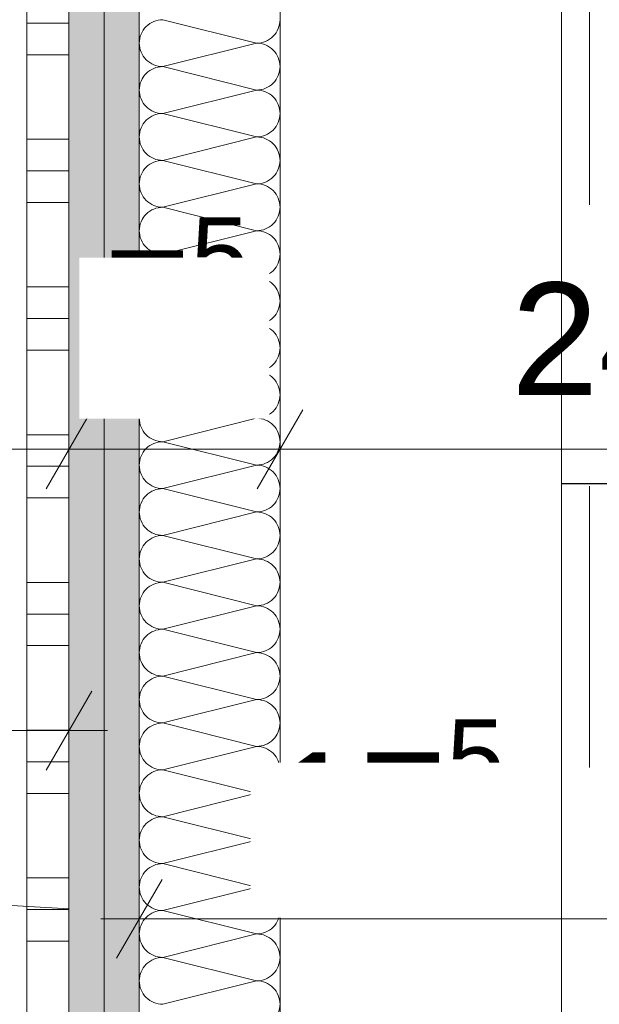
# Model space of a CAD drawing. Header units: metres. Extents: x -3.5 to 65.3, y -10.9 to 16.7.
# Tile 116 of 225: x 43.527 to 43.733, y 0.9 to 1.25. Entities that reach past the tile are written whole.
import ezdxf

# ---------------------------------------------------------------- set-up
doc = ezdxf.new("R2010")
doc.units = ezdxf.units.M
doc.header["$MEASUREMENT"] = 0
for name, pattern in [('DASHED', [0.015, 0.007, -0.008]), ('Strichlinie doppelt', [0.218722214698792, 0.105833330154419, -0.04233333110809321, 0.028222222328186, -0.04233333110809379]), ('Wipeout_Contour', [1, 0, -1])]:
    doc.linetypes.add(name, pattern=pattern)
for name, color, linetype in [('102 - Bemaßung_ Beschriftung.Detail_ Ausschnitt', 7, 'Continuous'), ('451 - Universal.Achsen Raster', 7, 'Continuous'), ('654 - Abdeckung.Wand Belag', 7, 'Continuous'), ('660 - Unterkonstruktion.Trockenbau', 7, 'Continuous'), ('Neubau_606 - Struktur.Wand Innen Ausbau', 7, 'Continuous'), ('Neubau_650 - Abdeckung.Fußboden Aufbau', 7, 'Continuous'), ('Neubau_702 - Einrichtung.Möbel Sanitär', 7, 'Continuous'), ('Neubau_802 - HKLSE.Sanitär', 7, 'Continuous')]:
    doc.layers.add(name, color=color, linetype=linetype)
doc.styles.add('ERSTELLTER_STIL_1', font='txt')
doc.dimstyles.new('ERSTELLTER_STIL__1', dxfattribs={"dimtxt": 0.04, "dimasz": 0.02128, "dimexe": 0.18, "dimexo": 0.0625, "dimgap": 0, "dimtad": 1, "dimtih": 1, "dimtoh": 1, "dimzin": 0, "dimdsep": 46, "dimtxsty": 'ERSTELLTER_STIL_1', "dimblk": 'ARROWHEAD_2', "dimblk1": 'ARROWHEAD_2', "dimblk2": 'ARROWHEAD_2', "dimcen": 0.09, "dimse1": 1, "dimse2": 1, "dimclrd": 7, "dimclre": 7, "dimclrt": 7, "dimazin": 0, "dimtfac": 1, "dimtdec": 4, "dimtmove": 0, "dimatfit": 3, "dimfxl": 1, "dimtolj": 1, "dimtzin": 0, "dimarcsym": 0})
doc.dimstyles.new('ERSTELLTER_STIL__2', dxfattribs={"dimtxt": 0.04, "dimasz": 0.02128, "dimexe": 0.18, "dimexo": 0.0625, "dimgap": 0, "dimtad": 1, "dimtih": 1, "dimtoh": 1, "dimzin": 0, "dimdsep": 46, "dimtxsty": 'ERSTELLTER_STIL_1', "dimblk": 'ARROWHEAD_2', "dimblk1": 'ARROWHEAD_2', "dimblk2": 'ARROWHEAD_2', "dimcen": 0.09, "dimse1": 1, "dimse2": 1, "dimclrd": 7, "dimclre": 7, "dimclrt": 7, "dimazin": 0, "dimtfac": 1, "dimtdec": 4, "dimtmove": 2, "dimatfit": 3, "dimfxl": 1, "dimtolj": 1, "dimtzin": 0, "dimarcsym": 0})
doc.dimstyles.new('ERSTELLTER_STIL__3', dxfattribs={"dimtxt": 0.04, "dimasz": 0.02128, "dimexe": 0.18, "dimexo": 0.0625, "dimgap": 0, "dimtad": 1, "dimzin": 0, "dimdsep": 46, "dimtxsty": 'ERSTELLTER_STIL_1', "dimblk": 'ARROWHEAD_2', "dimblk1": 'ARROWHEAD_2', "dimblk2": 'ARROWHEAD_2', "dimcen": 0.09, "dimse1": 1, "dimse2": 1, "dimclrd": 7, "dimclre": 7, "dimclrt": 7, "dimazin": 0, "dimtfac": 1, "dimtdec": 4, "dimtmove": 0, "dimatfit": 3, "dimfxl": 1, "dimtolj": 1, "dimtzin": 0, "dimarcsym": 0})
doc.dimstyles.new('ERSTELLTER_STIL__5', dxfattribs={"dimtxt": 0.04, "dimasz": 0.02128, "dimexe": 0.18, "dimexo": 0.0625, "dimgap": 0, "dimtad": 1, "dimtih": 1, "dimtoh": 1, "dimzin": 0, "dimdsep": 46, "dimtxsty": 'ERSTELLTER_STIL_1', "dimblk": 'ARROWHEAD_2', "dimblk1": 'ARROWHEAD_2', "dimblk2": 'ARROWHEAD_2', "dimcen": 0.09, "dimclrd": 7, "dimclre": 7, "dimclrt": 7, "dimazin": 0, "dimtfac": 1, "dimtdec": 4, "dimtmove": 0, "dimatfit": 3, "dimfxl": 1, "dimtolj": 1, "dimtzin": 0, "dimarcsym": 0})
doc.dimstyles.new('ERSTELLTER_STIL__6', dxfattribs={"dimtxt": 0.04, "dimasz": 0.02128, "dimexe": 0.18, "dimexo": 0.0625, "dimgap": 0, "dimtad": 1, "dimzin": 0, "dimdsep": 46, "dimtxsty": 'ERSTELLTER_STIL_1', "dimblk": 'ARROWHEAD_2', "dimblk1": 'ARROWHEAD_2', "dimblk2": 'ARROWHEAD_2', "dimcen": 0.09, "dimclrd": 7, "dimclre": 7, "dimclrt": 7, "dimazin": 0, "dimtfac": 1, "dimtdec": 4, "dimtmove": 0, "dimatfit": 3, "dimfxl": 1, "dimtolj": 1, "dimtzin": 0, "dimarcsym": 0})
pattern_1 = [(45, (0, 0), (-0.007071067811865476, 0.007071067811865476), [0, -0.01])]

# ---------------------------------------------------------------- blocks, each defined once
blk = doc.blocks.new('*X67')
at = {"layer": 'Neubau_606 - Struktur.Wand Innen Ausbau', "color": 7, "linetype": 'Continuous', "lineweight": 5}
for p, q in [((43.5783221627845, 1.250013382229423), (43.61165549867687, 1.241680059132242)), ((43.57832216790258, 1.233346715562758), (43.61165549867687, 1.241680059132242)), ((43.57832216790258, 1.233346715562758), (43.61165550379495, 1.225013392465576)), ((43.57832217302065, 1.216680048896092), (43.61165550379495, 1.225013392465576)), ((43.57832217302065, 1.216680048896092), (43.61165550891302, 1.20834672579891)), ((43.57832217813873, 1.200013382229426), (43.61165550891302, 1.20834672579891)), ((43.57832217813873, 1.200013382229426), (43.6116555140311, 1.191680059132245)), ((43.5783221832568, 1.18334671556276), (43.6116555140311, 1.191680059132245)), ((43.5783221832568, 1.18334671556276), (43.61165551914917, 1.175013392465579)), ((43.57832218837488, 1.166680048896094), (43.61165551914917, 1.175013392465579)), ((43.57832218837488, 1.166680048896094), (43.61165552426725, 1.158346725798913)), ((43.57832219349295, 1.150013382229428), (43.61165552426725, 1.158346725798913)), ((43.57832219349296, 1.150013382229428), (43.61165552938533, 1.141680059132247)), ((43.57832219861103, 1.133346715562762), (43.61165552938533, 1.141680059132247)), ((43.57832219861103, 1.133346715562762), (43.61165553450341, 1.125013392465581)), ((43.57832220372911, 1.116680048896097), (43.61165553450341, 1.125013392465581)), ((43.57832220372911, 1.116680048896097), (43.61165553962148, 1.108346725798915)), ((43.57832220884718, 1.100013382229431), (43.61165553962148, 1.108346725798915)), ((43.57832220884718, 1.10001338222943), (43.61165554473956, 1.091680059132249)), ((43.57832221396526, 1.083346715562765), (43.61165554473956, 1.091680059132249)), ((43.57832221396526, 1.083346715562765), (43.61165554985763, 1.075013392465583)), ((43.57832221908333, 1.066680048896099), (43.61165554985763, 1.075013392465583)), ((43.57832221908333, 1.066680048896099), (43.61165555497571, 1.058346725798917)), ((43.57832222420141, 1.050013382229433), (43.61165555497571, 1.058346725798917)), ((43.57832222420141, 1.050013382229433), (43.61165556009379, 1.041680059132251)), ((43.57832222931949, 1.033346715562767), (43.61165556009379, 1.041680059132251)), ((43.57832222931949, 1.033346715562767), (43.61165556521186, 1.025013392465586)), ((43.57832223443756, 1.016680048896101), (43.61165556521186, 1.025013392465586)), ((43.57832223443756, 1.016680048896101), (43.61165557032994, 1.00834672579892)), ((43.57832223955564, 1.000013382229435), (43.61165557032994, 1.00834672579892)), ((43.57832223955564, 1.000013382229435), (43.61165557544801, 0.9916800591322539)), ((43.57832224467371, 0.9833467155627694), (43.61165557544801, 0.9916800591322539)), ((43.57832224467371, 0.9833467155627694), (43.61165558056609, 0.975013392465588)), ((43.57832224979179, 0.9666800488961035), (43.61165558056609, 0.975013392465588)), ((43.57832224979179, 0.9666800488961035), (43.61165558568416, 0.9583467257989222)), ((43.57832225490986, 0.9500133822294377), (43.61165558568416, 0.9583467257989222)), ((43.57832225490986, 0.9500133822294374), (43.61165559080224, 0.941680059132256)), ((43.57832226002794, 0.9333467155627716), (43.61165559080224, 0.941680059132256)), ((43.57832226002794, 0.9333467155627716), (43.61165559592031, 0.9250133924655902)), ((43.57832226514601, 0.9166800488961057), (43.61165559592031, 0.9250133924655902)), ((43.57832226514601, 0.9166800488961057), (43.61165560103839, 0.9083467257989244)), ((43.57832227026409, 0.9000133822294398), (43.61165560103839, 0.9083467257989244))]:
    blk.add_line(p, q, dxfattribs=at)
for centre, radius, start, end in [((43.57832216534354, 1.241680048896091), 0.008333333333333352, 90.00001759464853, 180.0000175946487), ((43.61165549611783, 1.250013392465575), 0.008333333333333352, 270.0000175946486, 1.759464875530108e-05), ((43.57832216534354, 1.241680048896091), 0.008333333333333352, 180.0000175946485, 270.0000175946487), ((43.61165550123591, 1.233346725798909), 0.008333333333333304, 1.759464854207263e-05, 90.0000175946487), ((43.57832217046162, 1.225013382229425), 0.008333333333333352, 90.00001759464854, 180.0000175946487), ((43.61165550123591, 1.233346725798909), 0.00833333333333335, 270.0000175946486, 1.759464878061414e-05), ((43.57832217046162, 1.225013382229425), 0.008333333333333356, 180.0000175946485, 270.0000175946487), ((43.61165550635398, 1.216680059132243), 0.008333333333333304, 1.759464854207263e-05, 90.0000175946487), ((43.57832217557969, 1.208346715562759), 0.008333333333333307, 90.00001759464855, 180.0000175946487), ((43.61165550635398, 1.216680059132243), 0.008333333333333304, 270.0000175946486, 1.759464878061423e-05), ((43.57832217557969, 1.208346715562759), 0.008333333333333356, 180.0000175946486, 270.0000175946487), ((43.61165551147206, 1.200013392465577), 0.0083333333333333, 1.759464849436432e-05, 90.00001759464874), ((43.57832218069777, 1.191680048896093), 0.008333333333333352, 90.00001759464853, 180.0000175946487), ((43.61165551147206, 1.200013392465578), 0.008333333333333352, 270.0000175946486, 1.759464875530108e-05), ((43.57832218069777, 1.191680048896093), 0.008333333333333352, 180.0000175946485, 270.0000175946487), ((43.61165551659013, 1.183346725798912), 0.008333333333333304, 1.759464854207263e-05, 90.0000175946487), ((43.57832218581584, 1.175013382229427), 0.008333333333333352, 90.00001759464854, 180.0000175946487), ((43.61165551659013, 1.183346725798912), 0.00833333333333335, 270.0000175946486, 1.759464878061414e-05), ((43.57832218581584, 1.175013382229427), 0.008333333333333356, 180.0000175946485, 270.0000175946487), ((43.61165552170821, 1.166680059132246), 0.008333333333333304, 1.759464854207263e-05, 90.0000175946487), ((43.57832219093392, 1.158346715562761), 0.008333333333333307, 90.00001759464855, 180.0000175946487), ((43.61165552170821, 1.166680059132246), 0.008333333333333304, 270.0000175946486, 1.759464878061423e-05), ((43.57832219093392, 1.158346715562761), 0.008333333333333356, 180.0000175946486, 270.0000175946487), ((43.61165552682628, 1.15001339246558), 0.0083333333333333, 1.759464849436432e-05, 90.00001759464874), ((43.578322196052, 1.141680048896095), 0.008333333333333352, 90.00001759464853, 180.0000175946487), ((43.61165552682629, 1.15001339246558), 0.008333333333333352, 270.0000175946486, 1.759464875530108e-05), ((43.578322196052, 1.141680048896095), 0.008333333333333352, 180.0000175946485, 270.0000175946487), ((43.61165553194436, 1.133346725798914), 0.008333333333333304, 1.759464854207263e-05, 90.0000175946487), ((43.57832220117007, 1.125013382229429), 0.008333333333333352, 90.00001759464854, 180.0000175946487), ((43.61165553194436, 1.133346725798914), 0.00833333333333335, 270.0000175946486, 1.759464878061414e-05), ((43.57832220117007, 1.125013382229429), 0.008333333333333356, 180.0000175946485, 270.0000175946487), ((43.61165553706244, 1.116680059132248), 0.008333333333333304, 1.759464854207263e-05, 90.0000175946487), ((43.57832220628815, 1.108346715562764), 0.008333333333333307, 90.00001759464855, 180.0000175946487), ((43.61165553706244, 1.116680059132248), 0.008333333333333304, 270.0000175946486, 1.759464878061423e-05), ((43.57832220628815, 1.108346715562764), 0.008333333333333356, 180.0000175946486, 270.0000175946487), ((43.61165554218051, 1.100013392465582), 0.0083333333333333, 1.759464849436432e-05, 90.00001759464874), ((43.57832221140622, 1.091680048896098), 0.008333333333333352, 90.00001759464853, 180.0000175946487), ((43.61165554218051, 1.100013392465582), 0.008333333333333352, 270.0000175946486, 1.759464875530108e-05), ((43.57832221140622, 1.091680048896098), 0.008333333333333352, 180.0000175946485, 270.0000175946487), ((43.61165554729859, 1.083346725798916), 0.008333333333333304, 1.759464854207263e-05, 90.0000175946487), ((43.5783222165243, 1.075013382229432), 0.008333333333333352, 90.00001759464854, 180.0000175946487), ((43.61165554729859, 1.083346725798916), 0.00833333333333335, 270.0000175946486, 1.759464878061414e-05), ((43.5783222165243, 1.075013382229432), 0.008333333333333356, 180.0000175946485, 270.0000175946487), ((43.61165555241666, 1.06668005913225), 0.008333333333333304, 1.759464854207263e-05, 90.0000175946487), ((43.57832222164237, 1.058346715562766), 0.008333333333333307, 90.00001759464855, 180.0000175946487), ((43.61165555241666, 1.06668005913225), 0.008333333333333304, 270.0000175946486, 1.759464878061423e-05), ((43.57832222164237, 1.058346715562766), 0.008333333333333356, 180.0000175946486, 270.0000175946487), ((43.61165555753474, 1.050013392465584), 0.0083333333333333, 1.759464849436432e-05, 90.00001759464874), ((43.57832222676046, 1.0416800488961), 0.008333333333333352, 90.00001759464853, 180.0000175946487), ((43.61165555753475, 1.050013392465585), 0.008333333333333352, 270.0000175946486, 1.759464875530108e-05), ((43.57832222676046, 1.0416800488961), 0.008333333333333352, 180.0000175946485, 270.0000175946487), ((43.61165556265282, 1.033346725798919), 0.008333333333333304, 1.759464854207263e-05, 90.0000175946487), ((43.57832223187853, 1.025013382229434), 0.008333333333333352, 90.00001759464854, 180.0000175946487), ((43.61165556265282, 1.033346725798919), 0.00833333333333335, 270.0000175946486, 1.759464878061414e-05), ((43.57832223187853, 1.025013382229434), 0.008333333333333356, 180.0000175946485, 270.0000175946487), ((43.6116555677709, 1.016680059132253), 0.008333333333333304, 1.759464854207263e-05, 90.0000175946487), ((43.57832223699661, 1.008346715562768), 0.008333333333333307, 90.00001759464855, 180.0000175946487), ((43.6116555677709, 1.016680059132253), 0.008333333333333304, 270.0000175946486, 1.759464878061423e-05), ((43.57832223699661, 1.008346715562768), 0.008333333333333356, 180.0000175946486, 270.0000175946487), ((43.61165557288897, 1.000013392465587), 0.0083333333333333, 1.759464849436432e-05, 90.00001759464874), ((43.57832224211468, 0.9916800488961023), 0.008333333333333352, 90.00001759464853, 180.0000175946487), ((43.61165557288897, 1.000013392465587), 0.008333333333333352, 270.0000175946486, 1.759464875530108e-05), ((43.57832224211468, 0.9916800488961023), 0.008333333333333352, 180.0000175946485, 270.0000175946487), ((43.61165557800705, 0.983346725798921), 0.008333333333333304, 1.759464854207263e-05, 90.0000175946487), ((43.57832224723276, 0.9750133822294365), 0.008333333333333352, 90.00001759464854, 180.0000175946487), ((43.61165557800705, 0.983346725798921), 0.00833333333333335, 270.0000175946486, 1.759464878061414e-05), ((43.57832224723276, 0.9750133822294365), 0.008333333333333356, 180.0000175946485, 270.0000175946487), ((43.61165558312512, 0.9666800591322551), 0.008333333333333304, 1.759464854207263e-05, 90.0000175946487), ((43.57832225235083, 0.9583467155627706), 0.008333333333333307, 90.00001759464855, 180.0000175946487), ((43.61165558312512, 0.9666800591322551), 0.008333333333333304, 270.0000175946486, 1.759464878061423e-05), ((43.57832225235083, 0.9583467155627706), 0.008333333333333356, 180.0000175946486, 270.0000175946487), ((43.6116555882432, 0.9500133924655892), 0.0083333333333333, 1.759464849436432e-05, 90.00001759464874), ((43.5783222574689, 0.9416800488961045), 0.008333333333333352, 90.00001759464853, 180.0000175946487), ((43.6116555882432, 0.950013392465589), 0.008333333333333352, 270.0000175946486, 1.759464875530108e-05), ((43.5783222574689, 0.9416800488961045), 0.008333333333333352, 180.0000175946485, 270.0000175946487), ((43.61165559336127, 0.9333467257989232), 0.008333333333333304, 1.759464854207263e-05, 90.0000175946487), ((43.57832226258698, 0.9250133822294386), 0.008333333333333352, 90.00001759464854, 180.0000175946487), ((43.61165559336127, 0.9333467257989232), 0.00833333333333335, 270.0000175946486, 1.759464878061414e-05), ((43.57832226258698, 0.9250133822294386), 0.008333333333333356, 180.0000175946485, 270.0000175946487), ((43.61165559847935, 0.9166800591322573), 0.008333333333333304, 1.759464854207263e-05, 90.0000175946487), ((43.57832226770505, 0.9083467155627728), 0.008333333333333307, 90.00001759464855, 180.0000175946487), ((43.61165559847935, 0.9166800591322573), 0.008333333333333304, 270.0000175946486, 1.759464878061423e-05), ((43.57832226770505, 0.9083467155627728), 0.008333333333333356, 180.0000175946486, 270.0000175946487), ((43.61165560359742, 0.9000133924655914), 0.0083333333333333, 1.759464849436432e-05, 90.00001759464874), ((43.61165560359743, 0.9000133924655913), 0.008333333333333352, 270.0000175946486, 1.759464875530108e-05)]:
    blk.add_arc(centre, radius, start, end, dxfattribs=at)
blk = doc.blocks.new('*X96')
at = {"layer": '654 - Abdeckung.Wand Belag', "color": 7, "linetype": 'Continuous', "lineweight": 5}
for p, q in [((43.52998648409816, 1.248750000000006), (43.54498648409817, 1.248750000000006)), ((43.52998647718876, 1.237500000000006), (43.54498647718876, 1.237500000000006)), ((43.52998645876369, 1.207500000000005), (43.54498645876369, 1.207500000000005)), ((43.52998645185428, 1.196250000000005), (43.54498645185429, 1.196250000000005)), ((43.52998644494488, 1.185000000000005), (43.54498644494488, 1.185000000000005)), ((43.52998642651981, 1.155000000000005), (43.54498642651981, 1.155000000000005)), ((43.52998641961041, 1.143750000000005), (43.54498641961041, 1.143750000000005)), ((43.52998641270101, 1.132500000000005), (43.54498641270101, 1.132500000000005)), ((43.52998639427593, 1.102500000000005), (43.54498639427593, 1.102500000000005)), ((43.52998638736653, 1.091250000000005), (43.54498638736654, 1.091250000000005)), ((43.52998638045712, 1.080000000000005), (43.54498638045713, 1.080000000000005)), ((43.52998636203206, 1.050000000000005), (43.54498636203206, 1.050000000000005)), ((43.52998635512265, 1.038750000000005), (43.54498635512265, 1.038750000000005)), ((43.52998634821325, 1.027500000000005), (43.54498634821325, 1.027500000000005)), ((43.52998632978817, 0.9975000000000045), (43.54498632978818, 0.9975000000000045)), ((43.52998632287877, 0.9862500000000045), (43.54498632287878, 0.9862500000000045)), ((43.52998631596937, 0.9750000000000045), (43.54498631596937, 0.9750000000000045)), ((43.5299862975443, 0.9450000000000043), (43.5449862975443, 0.9450000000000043)), ((43.52998629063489, 0.9337500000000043), (43.5449862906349, 0.9337500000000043)), ((43.52998628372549, 0.9225000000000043), (43.54498628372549, 0.9225000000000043))]:
    blk.add_line(p, q, dxfattribs=at)
blk = doc.blocks.new('*D177')
at = {"layer": '102 - Bemaßung_ Beschriftung.Detail_ Ausschnitt', "color": 7, "linetype": 'Continuous', "lineweight": 5}
for p, q in [((41.86494027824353, 1.076299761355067), (41.86494027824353, 1.118299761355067)), ((43.54498796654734, 1.076299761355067), (43.54498796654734, 1.118299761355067)), ((41.85185655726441, 1.083299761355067), (41.8680223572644, 1.111299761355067)), ((41.87302317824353, 1.111299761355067), (41.85685737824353, 1.083299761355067)), ((43.55307086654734, 1.111299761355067), (43.53690506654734, 1.083299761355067)), ((41.86494027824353, 1.097299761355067), (43.54498796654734, 1.097299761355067))]:
    blk.add_line(p, q, dxfattribs=at)
at = {"layer": '102 - Bemaßung_ Beschriftung.Detail_ Ausschnitt', "color": 7, "lineweight": 5, "insert": (42.65175252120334, 1.105299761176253), "char_height": 0.04, "attachment_point": 7, "style": 'ERSTELLTER_STIL_1'}
blk.add_mtext('\\A1;{\\pql;\\fArial|b0|i0|c0|p38;1,68}', dxfattribs=at)
blk = doc.blocks.new('ARROWHEAD_2')
at = {"color": 0, "linetype": 'Continuous', "lineweight": 0}
for p, q in [((-0.3781315, -0.655), (0.3781315, 0.655)), ((0, 0), (-1, 0))]:
    blk.add_line(p, q, dxfattribs=at)
blk = doc.blocks.new('*D178')
at = {"layer": '102 - Bemaßung_ Beschriftung.Detail_ Ausschnitt', "color": 7, "linetype": 'Continuous', "lineweight": 5}
for p, q in [((43.54498796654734, 1.076299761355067), (43.54498796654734, 1.118299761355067)), ((43.61998899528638, 1.076299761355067), (43.61998899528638, 1.118299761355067)), ((43.55307086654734, 1.111299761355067), (43.53690506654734, 1.083299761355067)), ((43.62807189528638, 1.111299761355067), (43.61190609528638, 1.083299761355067)), ((43.54498796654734, 1.097299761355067), (43.61998899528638, 1.097299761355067))]:
    blk.add_line(p, q, dxfattribs=at)
at = {"layer": '102 - Bemaßung_ Beschriftung.Detail_ Ausschnitt', "color": 7, "lineweight": 5, "insert": (43.55729438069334, 1.116363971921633), "char_height": 0.04, "attachment_point": 7, "style": 'ERSTELLTER_STIL_1'}
blk.add_mtext('\\A1;{\\pql;\\fArial|b0|i0|c0|p38;7\\fArial|b0|i0|c0|p38;\\A1{\\H.66x;\\S5^  ;}}', dxfattribs=at)
at = {"color": 254, "linetype": 'Wipeout_Contour', "lineweight": 0, "ltscale": 174.4006806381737}
blk.add_wipeout([(43.54872295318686, 1.1082269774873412), (43.61625400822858, 1.1082269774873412), (43.61625400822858, 1.1653698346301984), (43.54872295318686, 1.1653698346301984)], dxfattribs=at).dxf.layer = '102 - Bemaßung_ Beschriftung.Detail_ Ausschnitt'
blk = doc.blocks.new('*D179')
at = {"layer": '102 - Bemaßung_ Beschriftung.Detail_ Ausschnitt', "color": 7, "linetype": 'Continuous', "lineweight": 5}
for p, q in [((43.61998899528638, 1.076299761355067), (43.61998899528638, 1.118299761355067)), ((43.86498945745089, 1.076299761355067), (43.86498945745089, 1.118299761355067)), ((43.62807189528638, 1.111299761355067), (43.61190609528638, 1.083299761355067)), ((43.87307236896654, 1.111299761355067), (43.85690656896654, 1.083299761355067)), ((43.61998899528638, 1.097299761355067), (43.86498945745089, 1.097299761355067))]:
    blk.add_line(p, q, dxfattribs=at)
at = {"layer": '102 - Bemaßung_ Beschriftung.Detail_ Ausschnitt', "color": 7, "lineweight": 5, "insert": (43.70211793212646, 1.104865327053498), "char_height": 0.04, "attachment_point": 7, "style": 'ERSTELLTER_STIL_1'}
blk.add_mtext('\\A1;{\\pql;\\fArial|b0|i0|c0|p38;24\\fArial|b0|i0|c0|p38;\\A1{\\H.66x;\\S5^  ;}}', dxfattribs=at)
blk = doc.blocks.new('*D227')
at = {"layer": '102 - Bemaßung_ Beschriftung.Detail_ Ausschnitt', "color": 7, "linetype": 'Continuous', "lineweight": 5}
for p, q in [((42.93098879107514, 1.142081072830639), (42.95898879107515, 1.125915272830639)), ((42.96598879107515, 1.133998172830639), (42.92398879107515, 1.133998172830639)), ((42.94498879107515, 0.2550000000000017), (42.94498879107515, 1.133998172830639)), ((42.93098879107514, 0.2630829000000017), (42.95898879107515, 0.2469171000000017)), ((42.96598879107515, 0.2550000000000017), (42.92398879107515, 0.2550000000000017))]:
    blk.add_line(p, q, dxfattribs=at)
at = {"layer": '102 - Bemaßung_ Beschriftung.Detail_ Ausschnitt', "color": 7, "lineweight": 5, "insert": (42.93764704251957, 0.6541277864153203), "char_height": 0.04, "attachment_point": 7, "rotation": 90, "style": 'ERSTELLTER_STIL_1'}
blk.add_mtext('\\A1;{\\pql;\\fArial|b0|i0|c0|p38;87\\fArial|b0|i0|c0|p38;\\A1{\\H.66x;\\S9^  ;}}', dxfattribs=at)
blk = doc.blocks.new('*D253')
at = {"layer": '102 - Bemaßung_ Beschriftung.Detail_ Ausschnitt', "color": 7, "linetype": 'Continuous', "lineweight": 5}
for p, q in [((43.5449891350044, 2.77398178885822), (43.5449891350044, 2.815981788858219)), ((43.56998882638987, 2.77398178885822), (43.56998882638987, 2.815981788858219)), ((43.5530720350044, 2.808981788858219), (43.5369062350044, 2.78098178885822)), ((43.57807180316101, 2.808981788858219), (43.56190600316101, 2.78098178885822)), ((43.5312971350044, 2.79498178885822), (43.5449891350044, 2.79498178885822)), ((43.5449891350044, 2.79498178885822), (43.56998882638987, 2.79498178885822))]:
    blk.add_line(p, q, dxfattribs=at)
at = {"layer": '102 - Bemaßung_ Beschriftung.Detail_ Ausschnitt', "color": 7, "lineweight": 5, "insert": (43.54479426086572, 2.81706620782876), "char_height": 0.04, "attachment_point": 7, "style": 'ERSTELLTER_STIL_1'}
blk.add_mtext('\\A1;{\\pql;\\fArial|b0|i0|c0|p38;2\\fArial|b0|i0|c0|p38;\\A1{\\H.66x;\\S5^  ;}}', dxfattribs=at)
at = {"color": 254, "linetype": 'Wipeout_Contour', "lineweight": 0, "ltscale": 174.6604524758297}
blk.add_wipeout([(43.53622283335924, 2.808929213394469), (43.60375388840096, 2.808929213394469), (43.60375388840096, 2.866072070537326), (43.53622283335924, 2.866072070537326)], dxfattribs=at).dxf.layer = '102 - Bemaßung_ Beschriftung.Detail_ Ausschnitt'
blk = doc.blocks.new('*D255')
at = {"layer": '102 - Bemaßung_ Beschriftung.Detail_ Ausschnitt', "color": 7, "linetype": 'Continuous', "lineweight": 5}
for p, q in [((43.71998890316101, 2.77398178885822), (43.71998890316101, 2.815981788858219)), ((43.75998980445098, 2.77398178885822), (43.75998980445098, 2.815981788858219)), ((43.72807180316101, 2.808981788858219), (43.71190600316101, 2.78098178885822)), ((43.76807270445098, 2.808981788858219), (43.75190690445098, 2.78098178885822)), ((43.71998890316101, 2.79498178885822), (43.75998980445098, 2.79498178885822))]:
    blk.add_line(p, q, dxfattribs=at)
at = {"layer": '102 - Bemaßung_ Beschriftung.Detail_ Ausschnitt', "color": 7, "lineweight": 5, "insert": (43.72667727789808, 2.80519117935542), "char_height": 0.04, "attachment_point": 7, "style": 'ERSTELLTER_STIL_1'}
blk.add_mtext('\\A1;{\\pql;\\fArial|b0|i0|c0|p38;4}', dxfattribs=at)
blk = doc.blocks.new('*D270')
at = {"layer": '102 - Bemaßung_ Beschriftung.Detail_ Ausschnitt', "color": 7, "linetype": 'Continuous', "lineweight": 5}
for p, q in [((43.03098879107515, 0.8920810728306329), (43.05898879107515, 0.8759152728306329)), ((43.06598879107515, 0.8839981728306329), (43.02398879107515, 0.8839981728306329)), ((43.04498879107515, 0.7099822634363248), (43.04498879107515, 0.8839981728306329)), ((43.03098879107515, 0.7180651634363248), (43.05898879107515, 0.7018993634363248)), ((43.06598879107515, 0.7099822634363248), (43.02398879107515, 0.7099822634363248))]:
    blk.add_line(p, q, dxfattribs=at)
at = {"layer": '102 - Bemaßung_ Beschriftung.Detail_ Ausschnitt', "color": 7, "lineweight": 5, "insert": (43.03698875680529, 0.7566189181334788), "char_height": 0.04, "attachment_point": 7, "rotation": 90, "style": 'ERSTELLTER_STIL_1'}
blk.add_mtext('\\A1;{\\pql;\\fArial|b0|i0|c0|p38;17\\fArial|b0|i0|c0|p38;\\A1{\\H.66x;\\S4^  ;}}', dxfattribs=at)
blk = doc.blocks.new('*D271')
at = {"layer": '102 - Bemaßung_ Beschriftung.Detail_ Ausschnitt', "color": 7, "linetype": 'Continuous', "lineweight": 5}
for p, q in [((43.03098879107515, 1.392081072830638), (43.05898879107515, 1.375915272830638)), ((43.06598879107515, 1.383998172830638), (43.02398879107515, 1.383998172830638)), ((43.04498879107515, 0.8839981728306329), (43.04498879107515, 1.383998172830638)), ((43.03098879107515, 0.8920810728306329), (43.05898879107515, 0.8759152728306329)), ((43.06598879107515, 0.8839981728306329), (43.02398879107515, 0.8839981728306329))]:
    blk.add_line(p, q, dxfattribs=at)
at = {"layer": '102 - Bemaßung_ Beschriftung.Detail_ Ausschnitt', "color": 7, "lineweight": 5, "insert": (43.03698879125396, 1.10364377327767), "char_height": 0.04, "attachment_point": 7, "rotation": 90, "style": 'ERSTELLTER_STIL_1'}
blk.add_mtext('\\A1;{\\pql;\\fArial|b0|i0|c0|p38;50}', dxfattribs=at)
blk = doc.blocks.new('*D314')
at = {"layer": '102 - Bemaßung_ Beschriftung.Detail_ Ausschnitt', "color": 7, "linetype": 'Continuous', "lineweight": 5}
for p, q in [((42.83098879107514, 1.51708107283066), (42.85898879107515, 1.50091527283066)), ((42.86598879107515, 1.50899817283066), (42.82398879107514, 1.50899817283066)), ((42.84498879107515, 0.2550000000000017), (42.84498879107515, 1.50899817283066)), ((42.83098879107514, 0.2630829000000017), (42.85898879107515, 0.2469171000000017)), ((42.86598879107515, 0.2550000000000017), (42.82398879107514, 0.2550000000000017))]:
    blk.add_line(p, q, dxfattribs=at)
at = {"layer": '102 - Bemaßung_ Beschriftung.Detail_ Ausschnitt', "color": 7, "lineweight": 5, "char_height": 0.04, "attachment_point": 7, "rotation": 90, "style": 'ERSTELLTER_STIL_1'}
for s, insert in [('\\A1;{\\pql;\\fArial|b0|i0|c0|p38;3}', (42.83698879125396, 1.47055185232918)), ('\\A1;{\\pql;\\fArial|b0|i0|c0|p38;1,25\\fArial|b0|i0|c0|p38;\\A1{\\H.66x;\\S4^  ;}}', (42.84475104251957, 0.8035935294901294))]:
    blk.add_mtext(s, dxfattribs=dict(at, insert=insert))
blk = doc.blocks.new('*D362')
at = {"layer": '102 - Bemaßung_ Beschriftung.Detail_ Ausschnitt', "color": 7, "linetype": 'Continuous', "lineweight": 5}
for p, q in [((42.74498879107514, 0.8000006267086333), (42.74498879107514, 1.401999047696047)), ((42.73098879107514, 0.8080835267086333), (42.75898879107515, 0.7919177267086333)), ((42.76598879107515, 0.8000006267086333), (42.72398879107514, 0.8000006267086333)), ((42.74498879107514, 0.2550000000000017), (42.74498879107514, 0.8000006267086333)), ((42.73098879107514, 0.2630829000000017), (42.75898879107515, 0.2469171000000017)), ((42.76598879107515, 0.2550000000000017), (42.72398879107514, 0.2550000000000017)), ((42.74498879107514, 0.2413080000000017), (42.74498879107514, 0.2550000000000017))]:
    blk.add_line(p, q, dxfattribs=at)
at = {"layer": '102 - Bemaßung_ Beschriftung.Detail_ Ausschnitt', "color": 7, "lineweight": 5, "insert": (42.73764704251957, 0.4871290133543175), "char_height": 0.04, "attachment_point": 7, "rotation": 90, "style": 'ERSTELLTER_STIL_1'}
blk.add_mtext('\\A1;{\\pql;\\fArial|b0|i0|c0|p38;54\\fArial|b0|i0|c0|p38;\\A1{\\H.66x;\\S5^  ;}}', dxfattribs=at)
blk = doc.blocks.new('*D399')
at = {"layer": '102 - Bemaßung_ Beschriftung.Detail_ Ausschnitt', "color": 7, "linetype": 'Continuous', "lineweight": 5}
for p, q in [((43.21198916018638, 0.9762997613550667), (43.21198916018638, 1.018299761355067)), ((43.54498915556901, 0.9762997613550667), (43.54498915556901, 1.018299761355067)), ((43.22007206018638, 1.011299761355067), (43.20390626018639, 0.9832997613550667)), ((43.53690625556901, 0.9832997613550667), (43.55307205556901, 1.011299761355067)), ((43.21198916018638, 0.9972997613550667), (43.54498915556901, 0.9972997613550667)), ((43.54498915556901, 0.9972997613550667), (43.55868115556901, 0.9972997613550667))]:
    blk.add_line(p, q, dxfattribs=at)
at = {"layer": '102 - Bemaßung_ Beschriftung.Detail_ Ausschnitt', "color": 7, "lineweight": 5, "insert": (43.33811785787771, 1.004614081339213), "char_height": 0.04, "attachment_point": 7, "style": 'ERSTELLTER_STIL_1'}
blk.add_mtext('\\A1;{\\pql;\\fArial|b0|i0|c0|p38;33\\fArial|b0|i0|c0|p38;\\A1{\\H.66x;\\S3^  ;}}', dxfattribs=at)
blk = doc.blocks.new('*D403')
at = {"layer": '102 - Bemaßung_ Beschriftung.Detail_ Ausschnitt', "color": 7, "linetype": 'Continuous', "lineweight": 5}
for p, q in [((43.5699891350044, 0.2550000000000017), (43.5699891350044, 0.9513589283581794)), ((43.74498885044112, 0.7849822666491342), (43.74498885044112, 0.9513589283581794)), ((43.5780720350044, 0.9443589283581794), (43.5619062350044, 0.9163589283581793)), ((43.75307182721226, 0.9443589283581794), (43.73690602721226, 0.9163589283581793)), ((43.5562971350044, 0.9303589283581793), (43.5699891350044, 0.9303589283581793)), ((43.5699891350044, 0.9303589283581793), (43.74498885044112, 0.9303589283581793))]:
    blk.add_line(p, q, dxfattribs=at)
at = {"layer": '102 - Bemaßung_ Beschriftung.Detail_ Ausschnitt', "color": 7, "lineweight": 5, "insert": (43.61711773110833, 0.937924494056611), "char_height": 0.04, "attachment_point": 7, "style": 'ERSTELLTER_STIL_1'}
blk.add_mtext('\\A1;{\\pql;\\fArial|b0|i0|c0|p38;17\\fArial|b0|i0|c0|p38;\\A1{\\H.66x;\\S5^  ;}}', dxfattribs=at)
at = {"color": 254, "linetype": 'Wipeout_Contour', "lineweight": 0, "ltscale": 174.6834365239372}
blk.add_wipeout([(43.60961773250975, 0.9308589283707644), (43.70536032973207, 0.9308589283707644), (43.70536032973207, 0.9858589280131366), (43.60961773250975, 0.9858589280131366)], dxfattribs=at).dxf.layer = '102 - Bemaßung_ Beschriftung.Detail_ Ausschnitt'
blk = doc.blocks.new('*D428')
at = {"layer": '102 - Bemaßung_ Beschriftung.Detail_ Ausschnitt', "color": 7, "linetype": 'Continuous', "lineweight": 5}
for p, q in [((43.34736669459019, 3.72808139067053), (43.3753666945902, 3.71191559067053)), ((43.9649899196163, 3.71999849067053), (43.34036669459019, 3.71999849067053)), ((43.3613666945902, 0.7099822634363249), (43.3613666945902, 3.71999849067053)), ((43.34736669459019, 0.7180651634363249), (43.3753666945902, 0.7018993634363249)), ((43.72998899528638, 0.7099822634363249), (43.34036669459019, 0.7099822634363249)), ((43.3613666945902, 0.6962902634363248), (43.3613666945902, 0.7099822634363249))]:
    blk.add_line(p, q, dxfattribs=at)
at = {"color": 254, "linetype": 'Wipeout_Contour', "lineweight": 0, "ltscale": 173.5712449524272}
blk.add_wipeout([(43.36086669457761, 2.154278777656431), (43.36086669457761, 2.2757019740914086), (43.30586669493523, 2.2757019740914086), (43.30586669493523, 2.154278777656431)], dxfattribs=at).dxf.layer = '102 - Bemaßung_ Beschriftung.Detail_ Ausschnitt'
at = {"layer": '102 - Bemaßung_ Beschriftung.Detail_ Ausschnitt', "color": 7, "lineweight": 5, "insert": (43.35336669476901, 2.161778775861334), "char_height": 0.04, "attachment_point": 7, "rotation": 90, "style": 'ERSTELLTER_STIL_1'}
blk.add_mtext('\\A1;{\\pql;\\fArial|b0|i0|c0|p38;3,01}', dxfattribs=at)

msp = doc.modelspace()

# ---------------------------------------------------------------- hatches: boundary and pattern name
at = {"layer": 'Neubau_606 - Struktur.Wand Innen Ausbau', "linetype": 'Continuous', "lineweight": 0, "true_color": 0x000000}
h = msp.add_hatch(dxfattribs=at)
h.set_pattern_fill('Gips_0001', color=18, style=0, pattern_type=2)
h.set_pattern_definition(pattern_1)
h.paths.add_polyline_path([(43.5449879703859, 4.047501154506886), (43.5449891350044, 0.2550000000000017), (43.55748913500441, 0.2550000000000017), (43.55748797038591, 4.047501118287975)])
h = msp.add_hatch(dxfattribs=at)
h.set_pattern_fill('Gips_0001', color=18, style=0, pattern_type=2)
h.set_pattern_definition(pattern_1)
h.paths.add_polyline_path([(43.56998799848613, 4.035001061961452), (43.55748797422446, 4.035001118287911), (43.55748915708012, 0.2550000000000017), (43.56998912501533, 0.2550000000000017)])
at = {"layer": 'Neubau_650 - Abdeckung.Fußboden Aufbau', "linetype": 'Continuous', "lineweight": 13, "true_color": 0xafafaf}
h = msp.add_hatch(dxfattribs=at)
h.set_pattern_fill('Raster_60x60_Fuge_2mm_0001', color=253, style=0, pattern_type=2)
h.set_pattern_definition([(0, (42.60998891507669, 3.809998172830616), (0, 0.602), []), (90, (42.60998891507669, 3.809998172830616), (-0.602, 0), [])])
h.paths.add_polyline_path([(42.32498899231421, 3.809998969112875), (40.37997499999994, 3.810000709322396), (40.37997499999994, 0.2550001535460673), (43.54498915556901, 0.2550001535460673), (43.54498899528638, 0.3299999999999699, -0.414213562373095), (43.49498899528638, 0.2799999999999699, -0.414213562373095), (43.44498899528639, 0.3299999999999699, -0.414213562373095), (43.3949889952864, 0.2799999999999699, -0.414213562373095), (43.34498899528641, 0.3299999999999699, -0.414213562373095), (43.3949889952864, 0.3799999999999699, -0.414213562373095), (43.44498899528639, 0.3299999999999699, -0.414213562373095), (43.49498899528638, 0.3799999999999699, -0.414213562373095), (43.54498899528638, 0.3299999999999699), (43.54498915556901, 3.809998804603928), (43.20998889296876, 3.809998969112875), (43.20998889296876, 3.934999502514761), (42.32498899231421, 3.934999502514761)])

# ---------------------------------------------------------------- linework, layer by layer
at = {"layer": '654 - Abdeckung.Wand Belag', "color": 7, "linetype": 'Continuous', "lineweight": 5, "flags": 128}
for points in [[(43.52998804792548, 3.794998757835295), (43.52998588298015, 0.2699999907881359)], [(43.54498587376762, 0.2550000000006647), (43.54498804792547, 3.794998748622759)]]:
    msp.add_lwpolyline(points, dxfattribs=at)
at = {"layer": 'Neubau_606 - Struktur.Wand Innen Ausbau', "color": 1, "linetype": 'Continuous', "lineweight": 5}
for p, q in [((43.55748797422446, 4.035001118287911), (43.55748913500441, 0.2550000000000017)), ((43.56998798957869, 3.985001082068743), (43.56998899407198, 0.7099822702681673))]:
    msp.add_line(p, q, dxfattribs=at)
at = {"layer": 'Neubau_606 - Struktur.Wand Innen Ausbau', "color": 1, "linetype": 'Continuous', "lineweight": 5, "flags": 128}
for points in [[(43.61998899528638, 0.7099822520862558), (43.61998798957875, 3.985000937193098)], [(43.54498804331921, 3.809998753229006), (43.5449891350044, 0.2550000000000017)]]:
    msp.add_lwpolyline(points, dxfattribs=at)
at = {"layer": 'Neubau_650 - Abdeckung.Fußboden Aufbau', "color": 1, "linetype": 'Continuous', "lineweight": 13, "flags": 128}
msp.add_lwpolyline([(43.20998889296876, 3.934999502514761), (43.20998889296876, 3.809998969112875), (43.54498915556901, 3.809998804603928), (43.54498915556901, 0.3299999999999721)], dxfattribs=at)
at = {"layer": 'Neubau_702 - Einrichtung.Möbel Sanitär', "color": 1, "linetype": 'Continuous', "lineweight": 9, "flags": 128}
msp.add_lwpolyline([(43.54498892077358, 0.9339942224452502), (43.49202626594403, 0.9370333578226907), (43.4406729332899, 0.9460570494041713), (43.39248926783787, 0.9607911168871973), (43.34893930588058, 0.9807878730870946), (43.31134629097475, 1.005439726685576), (43.28085246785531, 1.033997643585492), (43.25838437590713, 1.065593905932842), (43.24462469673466, 1.099268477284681), (43.23999151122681, 1.133998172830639), (43.24462559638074, 1.168727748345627), (43.25838614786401, 1.202401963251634), (43.28085505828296, 1.233997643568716), (43.31134962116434, 1.262554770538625), (43.34894327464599, 1.287205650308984), (43.39249375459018, 1.307201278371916), (43.4406778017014, 1.321934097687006), (43.49203136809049, 1.330956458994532), (43.54499410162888, 1.333994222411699), (43.54499151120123, 1.133994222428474)], close=True, dxfattribs=at)
at = {"layer": 'Neubau_802 - HKLSE.Sanitär', "color": 1, "linetype": 'Continuous', "lineweight": 9}
for p, q in [((43.56998890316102, 1.38399817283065), (43.56998890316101, 0.8839981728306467)), ((43.71998890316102, 1.383998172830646), (43.71998890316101, 0.8839981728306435))]:
    msp.add_line(p, q, dxfattribs=at)
at = {"layer": 'Neubau_802 - HKLSE.Sanitär', "color": 1, "linetype": 'DASHED', "lineweight": 9, "flags": 128}
for points in [[(43.56998890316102, 1.383998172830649), (43.56998890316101, 0.8839981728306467)], [(43.71998890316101, 0.8839981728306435), (43.71998890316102, 1.383998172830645)]]:
    msp.add_lwpolyline(points, dxfattribs=at)

# ---------------------------------------------------------------- block references
at = {"layer": '654 - Abdeckung.Wand Belag', "color": 7, "lineweight": 5}
msp.add_blockref('*X96', (0, 0), dxfattribs=at)
at = {"layer": 'Neubau_606 - Struktur.Wand Innen Ausbau', "color": 1, "lineweight": 13}
msp.add_blockref('*X67', (0, 0), dxfattribs=at)

# ---------------------------------------------------------------- dimensions: what is measured, and where the dimension line sits
at = {"layer": '102 - Bemaßung_ Beschriftung.Detail_ Ausschnitt', "color": 7, "linetype": 'Continuous', "lineweight": 5}
for base, p1, p2, dimstyle, picture, middle in [((43.54498796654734, 1.097299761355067), (41.86494027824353, 0.9299668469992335), (43.54498796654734, 4.060001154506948), 'ERSTELLTER_STIL__1', '*D177', (42.70370552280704, 1.125299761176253)), ((43.75998980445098, 2.79498178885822), (43.71998890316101, 1.66399682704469), (43.75998980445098, 1.084975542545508), 'ERSTELLTER_STIL__2', '*D255', (43.7419243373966, 2.82519117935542))]:
    dim = msp.add_linear_dim(base=base, p1=p1, p2=p2, dimstyle=dimstyle, dxfattribs=at)
    dim.commit()
    dim.dimension.update_dxf_attribs({"geometry": picture, "text_midpoint": middle, "dimtype": 160})

# ---------------------------------------------------------------- next in the draw order: dimensions: what is measured, and where the dimension line sits
dim = msp.add_linear_dim(base=(43.61998899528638, 1.097299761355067), p1=(43.54498796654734, 4.060001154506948), p2=(43.61998899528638, 0.7099822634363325), dimstyle='ERSTELLTER_STIL__2', dxfattribs=at)
dim.commit()
dim.dimension.update_dxf_attribs({"geometry": '*D178', "text_midpoint": (43.62656498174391, 1.136798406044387), "dimtype": 160})

# ---------------------------------------------------------------- next in the draw order: dimensions: what is measured, and where the dimension line sits
dim = msp.add_linear_dim(base=(43.86498946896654, 1.097299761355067), p1=(43.61998899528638, 0.7099822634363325), p2=(43.86498946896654, 2.252489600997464), dimstyle='ERSTELLTER_STIL__1', dxfattribs=at)
dim.commit()
dim.dimension.update_dxf_attribs({"geometry": '*D179', "text_midpoint": (43.78663573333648, 1.125299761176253), "dimtype": 160})
dim = msp.add_linear_dim(base=(42.94498879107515, 1.133998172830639), p1=(43.5449891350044, 0.2550000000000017), p2=(43.23999151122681, 1.133998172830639), angle=90, dimstyle='ERSTELLTER_STIL__3', dxfattribs=at)
dim.commit()
dim.dimension.update_dxf_attribs({"geometry": '*D227', "text_midpoint": (42.91698879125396, 0.7386455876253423), "dimtype": 160, "text_rotation": 90})

# ---------------------------------------------------------------- next in the draw order: dimensions: what is measured, and where the dimension line sits
dim = msp.add_linear_dim(base=(43.56998890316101, 2.79498178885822), p1=(43.5449891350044, 0.2550000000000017), p2=(43.56998890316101, 1.663996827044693), dimstyle='ERSTELLTER_STIL__2', dxfattribs=at)
dim.commit()
dim.dimension.update_dxf_attribs({"geometry": '*D253', "text_midpoint": (43.61406486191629, 2.837500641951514), "dimtype": 160})

# ---------------------------------------------------------------- next in the draw order: dimensions: what is measured, and where the dimension line sits
dim = msp.add_linear_dim(base=(43.54498915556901, 0.9972997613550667), p1=(43.21198916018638, 3.208001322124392), p2=(43.54498915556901, 3.809998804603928), dimstyle='ERSTELLTER_STIL__1', dxfattribs=at)
dim.commit()
dim.dimension.update_dxf_attribs({"geometry": '*D399', "text_midpoint": (43.42263565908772, 1.025299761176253), "dimtype": 160})
for base, p1, p2, picture, middle in [((42.84498879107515, 1.50899817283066), (43.5449891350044, 0.2550000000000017), (43.14498879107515, 1.50899817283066), '*D314', (42.81698879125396, 0.9095701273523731)), ((42.74498879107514, 0.8000006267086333), (43.5449891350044, 0.2550000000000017), (42.02723922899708, 0.8000006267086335), '*D362', (42.71698879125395, 0.5716468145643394)), ((43.04498879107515, 1.383998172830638), (43.71998890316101, 0.8839981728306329), (43.71998890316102, 1.383998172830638), '*D271', (43.01698879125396, 1.134137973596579)), ((43.04498879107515, 0.8839981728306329), (43.56998899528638, 0.7099822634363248), (43.71998890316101, 0.8839981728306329), '*D270', (43.01698879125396, 0.8411367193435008))]:
    dim = msp.add_linear_dim(base=base, p1=p1, p2=p2, angle=90, dimstyle='ERSTELLTER_STIL__3', dxfattribs=at)
    dim.commit()
    dim.dimension.update_dxf_attribs({"geometry": picture, "text_midpoint": middle, "dimtype": 160, "text_rotation": 90})

# ---------------------------------------------------------------- next in the draw order: dimensions: what is measured, and where the dimension line sits
dim = msp.add_linear_dim(base=(43.74498892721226, 0.9303589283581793), p1=(43.5699891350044, 0.2550000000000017), p2=(43.74498892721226, 0.7849822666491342), dimstyle='ERSTELLTER_STIL__5', dxfattribs=at)
dim.commit()
dim.dimension.update_dxf_attribs({"geometry": '*D403', "text_midpoint": (43.70163553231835, 0.9583589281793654), "dimtype": 160})

# ---------------------------------------------------------------- next in the draw order: dimensions: what is measured, and where the dimension line sits
dim = msp.add_linear_dim(base=(43.3613666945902, 3.71999849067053), p1=(43.72998899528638, 0.7099822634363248), p2=(43.9649899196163, 3.71999849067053), angle=90, dimstyle='ERSTELLTER_STIL__6', dxfattribs=at)
dim.commit()
dim.dimension.update_dxf_attribs({"geometry": '*D428', "text_midpoint": (43.333366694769, 2.213731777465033), "dimtype": 160, "text_rotation": 90})

# ---------------------------------------------------------------- next in the draw order: linework, layer by layer
at = {"layer": '451 - Universal.Achsen Raster', "color": 160, "linetype": 'Strichlinie doppelt', "lineweight": 9, "true_color": 0x3232ff}
msp.add_line((43.72998899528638, -10.58500000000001), (43.72998899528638, 16.355), dxfattribs=at)
at = {"layer": '660 - Unterkonstruktion.Trockenbau', "color": 7, "linetype": 'Continuous', "lineweight": 25}
msp.add_lwpolyline([(43.939989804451, 1.084975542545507), (43.71998890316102, 1.084975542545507)], dxfattribs=at)

doc.saveas('drawing.dxf')
